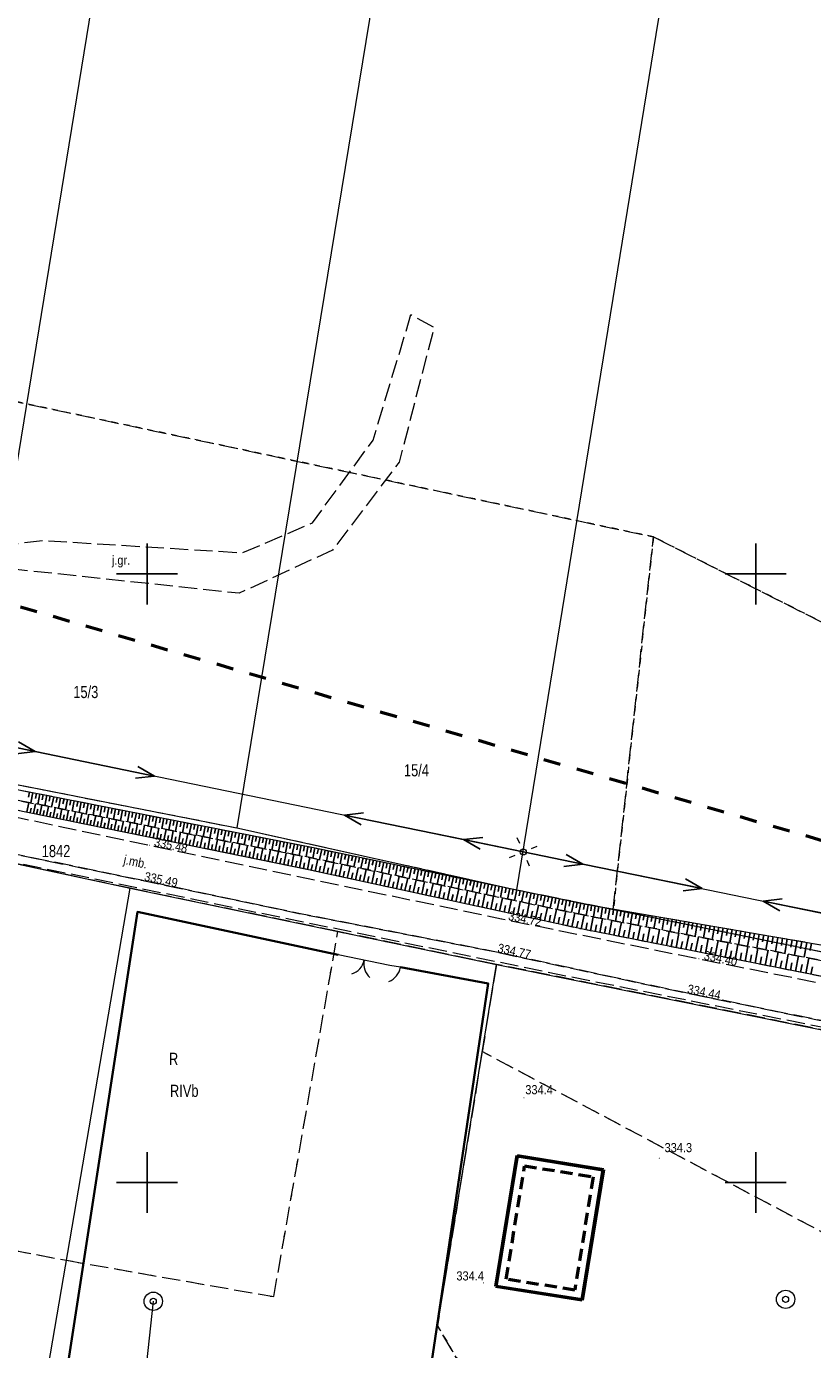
# Model space of a CAD drawing. Header units: metres. Extents: x 7523615 to 7533948, y 5492686 to 5502120.
# Tile 110 of 256: x 7529640 to 7529705, y 5498036 to 5498145. Entities that reach past the tile are written whole.
import ezdxf
from ezdxf.enums import TextEntityAlignment as Align

# ---------------------------------------------------------------- set-up
doc = ezdxf.new("R2010")
doc.units = ezdxf.units.M
for name, pattern in [('1.0_0.5', [1.5, 1, -0.5]), ('1.4_1.4', [2.8, 1.4, -1.4]), ('1.5_0.5', [2, 1.5, -0.5]), ('219-500', [0]), ('egkk-500', [2, 1.5, -0.5]), ('egug-500', [1, 0.5, -0.5]), ('otbb_500', [1.5, 1, -0.5]), ('otob_500', [0]), ('otof_500', [0]), ('suep_nn_500', [0])]:
    doc.linetypes.add(name, pattern=pattern)
doc.layers.get('0').update_dxf_attribs({"color": 2, "lineweight": 5})
doc.styles.get("Standard").update_dxf_attribs({"font": 'Working1250', "width": 0.75})
doc.linetypes.add('902-500', pattern='A,3.75,0,[1,ksztalty.shx,S=0.5,R=0,X=0,Y=0],3.75', length=7.5)

# ---------------------------------------------------------------- blocks, each defined once
blk = doc.blocks.new('203')
at = {"linetype": 'Continuous', "lineweight": 0}
h = blk.add_hatch(color=0, dxfattribs=at)
edge = h.paths.add_edge_path()
edge.add_arc((0, 0), 0.045, 0, 360)
blk = doc.blocks.new('US13')
at = {"color": 0, "linetype": 'Continuous', "lineweight": 13}
for radius in [0.75, 0.25]:
    blk.add_circle((0, 0), radius, dxfattribs=at)
blk = doc.blocks.new('PW01')
at = {"linetype": 'Continuous', "lineweight": 13}
h = blk.add_hatch(color=0, dxfattribs=at)
edge = h.paths.add_edge_path()
edge.add_arc((0, 0), 0.045, 0, 360)
blk = doc.blocks.new('SM01')
at = {"color": 0, "linetype": 'Continuous', "lineweight": 13}
for p, q in [((-0.53, 0.531), (-0.883, 0.884)), ((0.531, 0.531), (0.884, 0.884)), ((-0.53, -0.53), (-0.883, -0.883)), ((0.531, -0.53), (0.884, -0.883))]:
    blk.add_line(p, q, dxfattribs=at)
blk.add_circle((0, 0), 0.25, dxfattribs=at)
blk = doc.blocks.new('SUEP1')
at = {"color": 0, "linetype": 'Continuous'}
for p, q in [((0, 0), (5, 0)), ((5, 0), (3.5, 0.5)), ((5, 0), (3.5, -0.5)), ((5, 0), (15, 0)), ((15, 0), (13.5, 0.5)), ((15, 0), (13.5, -0.5))]:
    blk.add_line(p, q, dxfattribs=at)
blk = doc.blocks.new('OK04')
at = {"color": 0, "linetype": 'Continuous', "lineweight": 0}
blk.add_arc((1.5, 0.001), 1.5, 120, 180, dxfattribs=at)
blk = doc.blocks.new('OK02')
at = {"color": 0, "linetype": 'Continuous', "lineweight": 0}
for centre, start, end in [((-1.5, 0), 0, 60), ((1.5, 0), 120, 180)]:
    blk.add_arc(centre, 1.5, start, end, dxfattribs=at)
blk = doc.blocks.new('RAMKA500K')
at = {"color": 0}
for p, q in [((50, 97.5), (50, 102.5)), ((100, 97.5), (100, 102.5)), ((47.5, 100), (52.5, 100)), ((97.5, 100), (102.5, 100)), ((50, 47.5), (50, 52.5)), ((100, 47.5), (100, 52.5)), ((47.5, 50), (52.5, 50)), ((97.5, 50), (102.5, 50))]:
    blk.add_line(p, q, dxfattribs=at)

msp = doc.modelspace()

# ---------------------------------------------------------------- linework, layer by layer
at = {"layer": '000 Inne (niezydentyfikowane)', "color": 7, "linetype": 'CONTINUOUS', "lineweight": 25, "flags": 128}
for points in [[(7529640.34, 5498082.09), (7529640.26, 5498081.66)], [(7529640.63, 5498082.03), (7529640.46, 5498081.18)], [(7529640.91, 5498081.98), (7529640.83, 5498081.55)], [(7529641.19, 5498081.92), (7529641.03, 5498081.07)], [(7529640.13, 5498080.42), (7529640.29, 5498081.22)], [(7529640.66, 5498080.31), (7529640.83, 5498081.11)], [(7529641.2, 5498080.2), (7529641.37, 5498081.01)], [(7529641.48, 5498081.87), (7529641.39, 5498081.44)], [(7529641.76, 5498081.81), (7529641.59, 5498080.96)], [(7529641.74, 5498080.09), (7529641.91, 5498080.9)], [(7529642.04, 5498081.76), (7529641.96, 5498081.33)], [(7529642.33, 5498081.7), (7529642.16, 5498080.85)], [(7529642.61, 5498081.64), (7529642.53, 5498081.22)], [(7529642.89, 5498081.59), (7529642.73, 5498080.74)], [(7529643.18, 5498081.53), (7529643.09, 5498081.11)], [(7529643.46, 5498081.48), (7529643.29, 5498080.63)], [(7529643.74, 5498081.42), (7529643.66, 5498081)], [(7529644.02, 5498081.37), (7529643.86, 5498080.52)], [(7529644.31, 5498081.31), (7529644.22, 5498080.89)], [(7529644.59, 5498081.26), (7529644.42, 5498080.41)], [(7529644.87, 5498081.2), (7529644.79, 5498080.78)], [(7529645.16, 5498081.14), (7529644.99, 5498080.3)], [(7529645.44, 5498081.09), (7529645.36, 5498080.66)], [(7529645.72, 5498081.03), (7529645.56, 5498080.18)], [(7529646.01, 5498080.98), (7529645.92, 5498080.55)], [(7529646.29, 5498080.92), (7529646.12, 5498080.07)], [(7529646.57, 5498080.87), (7529646.49, 5498080.44)], [(7529646.85, 5498080.81), (7529646.69, 5498079.96)], [(7529640.4, 5498080.36), (7529640.48, 5498080.76)], [(7529640.93, 5498080.25), (7529641.02, 5498080.66)], [(7529641.47, 5498080.14), (7529641.56, 5498080.55)], [(7529642.02, 5498080.03), (7529642.1, 5498080.44)], [(7529642.29, 5498079.98), (7529642.46, 5498080.79)], [(7529642.56, 5498079.92), (7529642.65, 5498080.33)], [(7529642.84, 5498079.86), (7529643, 5498080.69)], [(7529643.11, 5498079.81), (7529643.19, 5498080.22)], [(7529643.39, 5498079.75), (7529643.55, 5498080.58)], [(7529643.66, 5498079.7), (7529643.75, 5498080.11)], [(7529643.94, 5498079.64), (7529644.11, 5498080.47)], [(7529644.22, 5498079.58), (7529644.3, 5498080)], [(7529644.49, 5498079.53), (7529644.66, 5498080.36)], [(7529644.77, 5498079.47), (7529644.86, 5498079.89)], [(7529645.05, 5498079.41), (7529645.22, 5498080.25)], [(7529645.33, 5498079.36), (7529645.42, 5498079.78)], [(7529645.61, 5498079.3), (7529645.78, 5498080.14)], [(7529646.18, 5498079.18), (7529646.35, 5498080.03)], [(7529646.74, 5498079.07), (7529646.92, 5498079.92)], [(7529647.14, 5498080.76), (7529647.05, 5498080.33)], [(7529647.42, 5498080.7), (7529647.25, 5498079.85)], [(7529647.31, 5498078.95), (7529647.49, 5498079.81)], [(7529647.7, 5498080.65), (7529647.62, 5498080.22)], [(7529647.99, 5498080.59), (7529647.82, 5498079.74)], [(7529648.27, 5498080.53), (7529648.19, 5498080.11)], [(7529648.55, 5498080.48), (7529648.39, 5498079.63)], [(7529648.83, 5498080.42), (7529648.75, 5498080)], [(7529649.12, 5498080.37), (7529648.95, 5498079.52)], [(7529649.4, 5498080.31), (7529649.32, 5498079.89)], [(7529649.68, 5498080.26), (7529649.52, 5498079.41)], [(7529649.96, 5498080.2), (7529649.88, 5498079.78)], [(7529650.25, 5498080.15), (7529650.08, 5498079.3)], [(7529650.53, 5498080.09), (7529650.45, 5498079.67)], [(7529650.81, 5498080.03), (7529650.65, 5498079.19)], [(7529651.1, 5498079.98), (7529651.01, 5498079.56)], [(7529651.38, 5498079.92), (7529651.21, 5498079.08)], [(7529651.66, 5498079.87), (7529651.58, 5498079.44)], [(7529651.94, 5498079.81), (7529651.78, 5498078.97)], [(7529652.23, 5498079.76), (7529652.14, 5498079.33)], [(7529645.89, 5498079.24), (7529645.98, 5498079.66)], [(7529646.46, 5498079.13), (7529646.55, 5498079.55)], [(7529647.03, 5498079.01), (7529647.11, 5498079.44)], [(7529647.6, 5498078.89), (7529647.69, 5498079.32)], [(7529647.88, 5498078.84), (7529648.06, 5498079.69)], [(7529648.17, 5498078.78), (7529648.26, 5498079.21)], [(7529648.46, 5498078.72), (7529648.64, 5498079.58)], [(7529648.75, 5498078.66), (7529648.84, 5498079.09)], [(7529649.04, 5498078.6), (7529649.21, 5498079.47)], [(7529649.33, 5498078.54), (7529649.42, 5498078.98)], [(7529649.62, 5498078.48), (7529649.8, 5498079.35)], [(7529649.91, 5498078.42), (7529650, 5498078.86)], [(7529650.2, 5498078.36), (7529650.38, 5498079.24)], [(7529650.5, 5498078.3), (7529650.59, 5498078.74)], [(7529650.79, 5498078.24), (7529650.97, 5498079.12)], [(7529651.38, 5498078.12), (7529651.56, 5498079.01)], [(7529651.97, 5498078), (7529652.15, 5498078.89)], [(7529652.51, 5498079.7), (7529652.34, 5498078.86)], [(7529652.57, 5498077.88), (7529652.75, 5498078.77)], [(7529652.79, 5498079.65), (7529652.71, 5498079.22)], [(7529653.07, 5498079.59), (7529652.91, 5498078.74)], [(7529653.17, 5498077.76), (7529653.35, 5498078.66)], [(7529653.35, 5498079.54), (7529653.27, 5498079.11)], [(7529653.64, 5498079.48), (7529653.47, 5498078.63)], [(7529653.92, 5498079.43), (7529653.84, 5498079)], [(7529654.2, 5498079.37), (7529654.04, 5498078.52)], [(7529654.48, 5498079.31), (7529654.4, 5498078.89)], [(7529654.77, 5498079.26), (7529654.6, 5498078.41)], [(7529655.05, 5498079.2), (7529654.96, 5498078.78)], [(7529655.33, 5498079.15), (7529655.16, 5498078.3)], [(7529655.61, 5498079.09), (7529655.53, 5498078.67)], [(7529655.89, 5498079.04), (7529655.73, 5498078.19)], [(7529656.18, 5498078.98), (7529656.09, 5498078.56)], [(7529656.46, 5498078.93), (7529656.29, 5498078.08)], [(7529656.74, 5498078.87), (7529656.66, 5498078.45)], [(7529657.02, 5498078.82), (7529656.86, 5498077.97)], [(7529657.3, 5498078.76), (7529657.22, 5498078.34)], [(7529657.59, 5498078.71), (7529657.42, 5498077.86)], [(7529657.87, 5498078.65), (7529657.79, 5498078.23)], [(7529651.08, 5498078.18), (7529651.17, 5498078.62)], [(7529651.68, 5498078.06), (7529651.77, 5498078.51)], [(7529652.27, 5498077.94), (7529652.36, 5498078.39)], [(7529652.87, 5498077.82), (7529652.96, 5498078.27)], [(7529653.47, 5498077.7), (7529653.56, 5498078.15)], [(7529653.77, 5498077.64), (7529653.95, 5498078.54)], [(7529654.07, 5498077.57), (7529654.16, 5498078.03)], [(7529654.37, 5498077.51), (7529654.56, 5498078.42)], [(7529654.68, 5498077.45), (7529654.77, 5498077.91)], [(7529654.98, 5498077.39), (7529655.17, 5498078.3)], [(7529655.29, 5498077.33), (7529655.38, 5498077.78)], [(7529655.59, 5498077.26), (7529655.78, 5498078.18)], [(7529655.9, 5498077.2), (7529655.99, 5498077.66)], [(7529656.21, 5498077.14), (7529656.39, 5498078.06)], [(7529656.82, 5498077.01), (7529657.01, 5498077.94)], [(7529657.44, 5498076.89), (7529657.63, 5498077.82)], [(7529658.15, 5498078.59), (7529657.98, 5498077.75)], [(7529658.07, 5498076.76), (7529658.26, 5498077.7)], [(7529658.43, 5498078.54), (7529658.35, 5498078.12)], [(7529658.71, 5498078.48), (7529658.55, 5498077.64)], [(7529658.69, 5498076.63), (7529658.89, 5498077.57)], [(7529659, 5498078.43), (7529658.91, 5498078.01)], [(7529659.28, 5498078.37), (7529659.11, 5498077.53)], [(7529659.56, 5498078.32), (7529659.48, 5498077.9)], [(7529659.84, 5498078.26), (7529659.68, 5498077.42)], [(7529660.12, 5498078.21), (7529660.04, 5498077.79)], [(7529660.41, 5498078.15), (7529660.24, 5498077.31)], [(7529660.69, 5498078.1), (7529660.6, 5498077.67)], [(7529660.97, 5498078.04), (7529660.8, 5498077.2)], [(7529661.25, 5498077.99), (7529661.17, 5498077.56)], [(7529661.53, 5498077.93), (7529661.37, 5498077.09)], [(7529661.81, 5498077.88), (7529661.73, 5498077.45)], [(7529662.1, 5498077.82), (7529661.93, 5498076.98)], [(7529662.38, 5498077.77), (7529662.29, 5498077.34)], [(7529662.66, 5498077.71), (7529662.49, 5498076.87)], [(7529662.94, 5498077.66), (7529662.86, 5498077.23)], [(7529663.22, 5498077.6), (7529663.06, 5498076.76)], [(7529656.52, 5498077.08), (7529656.61, 5498077.54)], [(7529657.13, 5498076.95), (7529657.23, 5498077.41)], [(7529657.76, 5498076.82), (7529657.85, 5498077.29)], [(7529658.38, 5498076.7), (7529658.48, 5498077.17)], [(7529659.01, 5498076.57), (7529659.1, 5498077.04)], [(7529659.32, 5498076.5), (7529659.52, 5498077.45)], [(7529659.64, 5498076.44), (7529659.74, 5498076.91)], [(7529659.96, 5498076.38), (7529660.15, 5498077.32)], [(7529660.27, 5498076.31), (7529660.37, 5498076.79)], [(7529660.59, 5498076.25), (7529660.79, 5498077.2)], [(7529660.91, 5498076.18), (7529661.01, 5498076.66)], [(7529661.23, 5498076.12), (7529661.43, 5498077.07)], [(7529661.55, 5498076.05), (7529661.65, 5498076.53)], [(7529661.87, 5498075.98), (7529662.07, 5498076.95)], [(7529662.52, 5498075.85), (7529662.72, 5498076.82)], [(7529663.17, 5498075.72), (7529663.37, 5498076.69)], [(7529663.5, 5498077.54), (7529663.42, 5498077.12)], [(7529663.78, 5498077.49), (7529663.61, 5498076.64)], [(7529663.82, 5498075.58), (7529664.03, 5498076.56)], [(7529664.07, 5498077.43), (7529663.98, 5498077.01)], [(7529664.35, 5498077.37), (7529664.17, 5498076.53)], [(7529664.63, 5498077.31), (7529664.54, 5498076.89)], [(7529664.91, 5498077.25), (7529664.73, 5498076.41)], [(7529665.19, 5498077.2), (7529665.1, 5498076.77)], [(7529665.47, 5498077.14), (7529665.3, 5498076.29)], [(7529665.76, 5498077.08), (7529665.67, 5498076.65)], [(7529666.04, 5498077.02), (7529665.86, 5498076.17)], [(7529666.32, 5498076.96), (7529666.23, 5498076.54)], [(7529666.61, 5498076.9), (7529666.43, 5498076.05)], [(7529666.89, 5498076.84), (7529666.8, 5498076.42)], [(7529667.17, 5498076.78), (7529666.99, 5498075.93)], [(7529667.45, 5498076.73), (7529667.37, 5498076.3)], [(7529667.74, 5498076.67), (7529667.56, 5498075.82)], [(7529668.02, 5498076.61), (7529667.93, 5498076.18)], [(7529668.31, 5498076.55), (7529668.13, 5498075.7)], [(7529668.59, 5498076.49), (7529668.5, 5498076.06)], [(7529662.2, 5498075.92), (7529662.3, 5498076.4)], [(7529662.84, 5498075.79), (7529662.94, 5498076.27)], [(7529663.49, 5498075.65), (7529663.6, 5498076.14)], [(7529664.15, 5498075.51), (7529664.25, 5498076)], [(7529664.47, 5498075.44), (7529664.69, 5498076.42)], [(7529664.8, 5498075.37), (7529664.91, 5498075.86)], [(7529665.13, 5498075.3), (7529665.34, 5498076.28)], [(7529665.46, 5498075.22), (7529665.57, 5498075.72)], [(7529665.79, 5498075.15), (7529666, 5498076.14)], [(7529666.12, 5498075.08), (7529666.23, 5498075.58)], [(7529666.45, 5498075.01), (7529666.67, 5498076)], [(7529666.78, 5498074.94), (7529666.89, 5498075.43)], [(7529667.12, 5498074.86), (7529667.33, 5498075.86)], [(7529667.79, 5498074.72), (7529668, 5498075.72)], [(7529668.46, 5498074.57), (7529668.68, 5498075.58)], [(7529668.87, 5498076.43), (7529668.7, 5498075.58)], [(7529669.16, 5498076.37), (7529669.07, 5498075.94)], [(7529669.14, 5498074.42), (7529669.36, 5498075.44)], [(7529669.44, 5498076.31), (7529669.26, 5498075.46)], [(7529669.73, 5498076.25), (7529669.64, 5498075.83)], [(7529670.01, 5498076.19), (7529669.83, 5498075.34)], [(7529670.3, 5498076.13), (7529670.21, 5498075.71)], [(7529670.58, 5498076.08), (7529670.4, 5498075.22)], [(7529670.87, 5498076.02), (7529670.78, 5498075.59)], [(7529671.15, 5498075.96), (7529670.97, 5498075.1)], [(7529671.44, 5498075.9), (7529671.35, 5498075.47)], [(7529671.72, 5498075.84), (7529671.54, 5498074.98)], [(7529672.01, 5498075.78), (7529671.92, 5498075.35)], [(7529672.3, 5498075.72), (7529672.12, 5498074.86)], [(7529672.58, 5498075.66), (7529672.49, 5498075.23)], [(7529672.87, 5498075.6), (7529672.69, 5498074.74)], [(7529673.15, 5498075.54), (7529673.07, 5498075.11)], [(7529673.44, 5498075.48), (7529673.26, 5498074.62)], [(7529673.73, 5498075.42), (7529673.64, 5498074.99)], [(7529667.45, 5498074.79), (7529667.56, 5498075.29)], [(7529668.12, 5498074.64), (7529668.23, 5498075.15)], [(7529668.8, 5498074.5), (7529668.91, 5498075)], [(7529669.47, 5498074.35), (7529669.59, 5498074.86)], [(7529669.81, 5498074.28), (7529670.04, 5498075.3)], [(7529670.16, 5498074.2), (7529670.27, 5498074.71)], [(7529670.5, 5498074.13), (7529670.72, 5498075.15)], [(7529670.84, 5498074.05), (7529670.95, 5498074.57)], [(7529671.18, 5498073.98), (7529671.41, 5498075.01)], [(7529671.53, 5498073.9), (7529671.64, 5498074.42)], [(7529671.87, 5498073.83), (7529672.1, 5498074.86)], [(7529672.57, 5498073.68), (7529672.79, 5498074.72)], [(7529673.26, 5498073.53), (7529673.49, 5498074.57)], [(7529674.02, 5498075.36), (7529673.84, 5498074.5)], [(7529673.96, 5498073.37), (7529674.19, 5498074.42)], [(7529674.3, 5498075.3), (7529674.21, 5498074.87)], [(7529674.59, 5498075.24), (7529674.41, 5498074.38)], [(7529674.88, 5498075.18), (7529674.79, 5498074.75)], [(7529675.17, 5498075.12), (7529674.99, 5498074.26)], [(7529675.45, 5498075.06), (7529675.36, 5498074.63)], [(7529675.74, 5498075), (7529675.56, 5498074.14)], [(7529676.03, 5498074.94), (7529675.94, 5498074.51)], [(7529676.32, 5498074.88), (7529676.14, 5498074.02)], [(7529676.61, 5498074.82), (7529676.52, 5498074.39)], [(7529676.89, 5498074.76), (7529676.71, 5498073.9)], [(7529677.18, 5498074.7), (7529677.09, 5498074.27)], [(7529677.47, 5498074.64), (7529677.29, 5498073.77)], [(7529677.76, 5498074.58), (7529677.67, 5498074.15)], [(7529678.05, 5498074.52), (7529677.87, 5498073.65)], [(7529678.34, 5498074.46), (7529678.25, 5498074.03)], [(7529678.63, 5498074.4), (7529678.45, 5498073.53)], [(7529678.92, 5498074.34), (7529678.83, 5498073.91)], [(7529672.22, 5498073.75), (7529672.33, 5498074.27)], [(7529672.91, 5498073.6), (7529673.03, 5498074.12)], [(7529673.61, 5498073.45), (7529673.73, 5498073.97)], [(7529674.32, 5498073.3), (7529674.43, 5498073.82)], [(7529674.67, 5498073.22), (7529674.9, 5498074.28)], [(7529675.02, 5498073.14), (7529675.14, 5498073.67)], [(7529675.37, 5498073.07), (7529675.61, 5498074.13)], [(7529675.73, 5498072.99), (7529675.85, 5498073.52)], [(7529676.09, 5498072.91), (7529676.32, 5498073.98)], [(7529676.44, 5498072.83), (7529676.56, 5498073.37)], [(7529676.8, 5498072.76), (7529677.03, 5498073.83)], [(7529677.16, 5498072.68), (7529677.27, 5498073.22)], [(7529677.52, 5498072.6), (7529677.75, 5498073.68)], [(7529678.24, 5498072.44), (7529678.47, 5498073.53)], [(7529678.96, 5498072.29), (7529679.2, 5498073.37)], [(7529679.21, 5498074.28), (7529679.03, 5498073.41)], [(7529679.5, 5498074.22), (7529679.41, 5498073.79)], [(7529679.79, 5498074.16), (7529679.61, 5498073.29)], [(7529679.69, 5498072.13), (7529679.93, 5498073.22)], [(7529680.08, 5498074.1), (7529679.99, 5498073.66)], [(7529680.37, 5498074.04), (7529680.19, 5498073.17)], [(7529680.66, 5498073.98), (7529680.57, 5498073.54)], [(7529680.95, 5498073.92), (7529680.77, 5498073.04)], [(7529681.25, 5498073.86), (7529681.15, 5498073.42)], [(7529681.54, 5498073.8), (7529681.35, 5498072.92)], [(7529681.83, 5498073.74), (7529681.74, 5498073.3)], [(7529682.12, 5498073.68), (7529681.94, 5498072.8)], [(7529682.41, 5498073.62), (7529682.32, 5498073.18)], [(7529682.7, 5498073.55), (7529682.52, 5498072.68)], [(7529683, 5498073.49), (7529682.9, 5498073.06)], [(7529683.29, 5498073.43), (7529683.11, 5498072.56)], [(7529683.58, 5498073.37), (7529683.49, 5498072.93)], [(7529683.87, 5498073.31), (7529683.69, 5498072.43)], [(7529684.17, 5498073.25), (7529684.08, 5498072.81)], [(7529677.88, 5498072.52), (7529678, 5498073.06)], [(7529678.6, 5498072.37), (7529678.72, 5498072.91)], [(7529679.33, 5498072.21), (7529679.45, 5498072.75)], [(7529680.06, 5498072.05), (7529680.18, 5498072.6)], [(7529680.42, 5498071.97), (7529680.66, 5498073.07)], [(7529680.79, 5498071.89), (7529680.91, 5498072.44)], [(7529681.16, 5498071.81), (7529681.4, 5498072.91)], [(7529681.53, 5498071.73), (7529681.65, 5498072.28)], [(7529681.9, 5498071.65), (7529682.14, 5498072.76)], [(7529682.27, 5498071.57), (7529682.39, 5498072.12)], [(7529682.64, 5498071.49), (7529682.89, 5498072.6)], [(7529683.39, 5498071.32), (7529683.63, 5498072.44)], [(7529684.14, 5498071.16), (7529684.39, 5498072.29)], [(7529684.46, 5498073.19), (7529684.28, 5498072.31)], [(7529684.75, 5498073.13), (7529684.66, 5498072.69)], [(7529685.05, 5498073.07), (7529684.86, 5498072.19)], [(7529684.9, 5498071), (7529685.14, 5498072.13)], [(7529685.34, 5498073.01), (7529685.25, 5498072.57)], [(7529685.63, 5498072.95), (7529685.45, 5498072.06)], [(7529685.93, 5498072.88), (7529685.84, 5498072.44)], [(7529686.22, 5498072.82), (7529686.07, 5498071.94)], [(7529686.52, 5498072.77), (7529686.44, 5498072.33)], [(7529686.81, 5498072.72), (7529686.66, 5498071.83)], [(7529687.11, 5498072.67), (7529687.04, 5498072.22)], [(7529687.41, 5498072.62), (7529687.26, 5498071.71)], [(7529687.72, 5498072.57), (7529687.64, 5498072.11)], [(7529688.02, 5498072.52), (7529687.86, 5498071.6)], [(7529688.32, 5498072.46), (7529688.25, 5498072)], [(7529688.63, 5498072.41), (7529688.47, 5498071.48)], [(7529688.94, 5498072.36), (7529688.86, 5498071.89)], [(7529689.25, 5498072.3), (7529689.09, 5498071.36)], [(7529689.57, 5498072.25), (7529689.49, 5498071.77)], [(7529689.88, 5498072.19), (7529689.72, 5498071.24)], [(7529690.2, 5498072.14), (7529690.12, 5498071.66)], [(7529683.02, 5498071.4), (7529683.14, 5498071.96)], [(7529683.77, 5498071.24), (7529683.89, 5498071.8)], [(7529684.52, 5498071.08), (7529684.64, 5498071.64)], [(7529685.27, 5498070.91), (7529685.4, 5498071.48)], [(7529685.65, 5498070.83), (7529685.9, 5498071.97)], [(7529686.04, 5498070.76), (7529686.15, 5498071.33)], [(7529686.42, 5498070.68), (7529686.65, 5498071.83)], [(7529686.8, 5498070.6), (7529686.92, 5498071.18)], [(7529687.19, 5498070.53), (7529687.42, 5498071.68)], [(7529687.57, 5498070.45), (7529687.69, 5498071.03)], [(7529687.96, 5498070.38), (7529688.19, 5498071.53)], [(7529688.73, 5498070.22), (7529688.96, 5498071.39)], [(7529689.51, 5498070.07), (7529689.74, 5498071.24)], [(7529690.29, 5498069.91), (7529690.53, 5498071.09)], [(7529690.52, 5498072.08), (7529690.35, 5498071.12)], [(7529690.84, 5498072.03), (7529690.76, 5498071.54)], [(7529691.16, 5498071.97), (7529690.99, 5498071)], [(7529691.49, 5498071.92), (7529691.4, 5498071.43)], [(7529691.81, 5498071.86), (7529691.64, 5498070.87)], [(7529692.14, 5498071.81), (7529692.06, 5498071.31)], [(7529692.47, 5498071.75), (7529692.3, 5498070.75)], [(7529692.81, 5498071.69), (7529692.72, 5498071.19)], [(7529693.14, 5498071.63), (7529692.97, 5498070.62)], [(7529693.48, 5498071.58), (7529693.39, 5498071.07)], [(7529693.82, 5498071.52), (7529693.64, 5498070.49)], [(7529694.16, 5498071.46), (7529694.07, 5498070.94)], [(7529694.5, 5498071.4), (7529694.32, 5498070.36)], [(7529694.84, 5498071.34), (7529694.76, 5498070.82)], [(7529695.19, 5498071.28), (7529695.01, 5498070.23)], [(7529695.54, 5498071.22), (7529695.45, 5498070.69)], [(7529695.89, 5498071.16), (7529695.71, 5498070.1)], [(7529696.25, 5498071.1), (7529696.15, 5498070.56)], [(7529696.6, 5498071.04), (7529696.42, 5498069.96)], [(7529688.35, 5498070.3), (7529688.46, 5498070.88)], [(7529689.12, 5498070.15), (7529689.24, 5498070.73)], [(7529689.9, 5498069.99), (7529690.02, 5498070.58)], [(7529690.69, 5498069.84), (7529690.8, 5498070.42)], [(7529691.08, 5498069.76), (7529691.31, 5498070.94)], [(7529691.47, 5498069.68), (7529691.59, 5498070.27)], [(7529691.87, 5498069.6), (7529692.1, 5498070.79)], [(7529692.26, 5498069.53), (7529692.38, 5498070.12)], [(7529692.66, 5498069.45), (7529692.89, 5498070.63)], [(7529693.06, 5498069.37), (7529693.17, 5498069.96)], [(7529693.45, 5498069.29), (7529693.69, 5498070.48)], [(7529694.25, 5498069.13), (7529694.49, 5498070.33)], [(7529695.05, 5498068.97), (7529695.29, 5498070.18)], [(7529695.86, 5498068.81), (7529696.1, 5498070.02)], [(7529696.96, 5498070.98), (7529696.87, 5498070.43)], [(7529697.32, 5498070.91), (7529697.13, 5498069.83)], [(7529697.68, 5498070.85), (7529697.59, 5498070.3)], [(7529698.05, 5498070.79), (7529697.86, 5498069.69)], [(7529698.41, 5498070.73), (7529698.32, 5498070.17)], [(7529698.78, 5498070.66), (7529698.59, 5498069.55)], [(7529699.15, 5498070.6), (7529699.06, 5498070.04)], [(7529699.53, 5498070.53), (7529699.33, 5498069.41)], [(7529699.9, 5498070.47), (7529699.8, 5498069.9)], [(7529700.28, 5498070.4), (7529700.08, 5498069.26)], [(7529700.66, 5498070.34), (7529700.56, 5498069.76)], [(7529701.04, 5498070.27), (7529700.84, 5498069.12)], [(7529701.43, 5498070.21), (7529701.33, 5498069.62)], [(7529701.81, 5498070.14), (7529701.61, 5498068.97)], [(7529702.2, 5498070.07), (7529702.1, 5498069.48)], [(7529702.59, 5498070.01), (7529702.39, 5498068.82)], [(7529702.99, 5498069.94), (7529702.89, 5498069.34)], [(7529693.85, 5498069.21), (7529693.97, 5498069.81)], [(7529694.65, 5498069.05), (7529694.77, 5498069.65)], [(7529695.46, 5498068.89), (7529695.58, 5498069.5)], [(7529696.26, 5498068.73), (7529696.38, 5498069.34)], [(7529696.67, 5498068.65), (7529696.91, 5498069.87)], [(7529697.07, 5498068.57), (7529697.19, 5498069.18)], [(7529697.48, 5498068.49), (7529697.72, 5498069.71)], [(7529697.89, 5498068.41), (7529698.01, 5498069.02)], [(7529698.3, 5498068.33), (7529698.54, 5498069.56)], [(7529698.71, 5498068.25), (7529698.83, 5498068.87)], [(7529699.12, 5498068.17), (7529699.36, 5498069.4)], [(7529699.94, 5498068.01), (7529700.18, 5498069.24)], [(7529700.76, 5498067.84), (7529701.01, 5498069.08)], [(7529701.59, 5498067.68), (7529701.84, 5498068.93)], [(7529703.39, 5498069.87), (7529703.18, 5498068.67)], [(7529703.78, 5498069.8), (7529703.68, 5498069.2)], [(7529704.19, 5498069.73), (7529703.98, 5498068.52)], [(7529704.59, 5498069.66), (7529704.48, 5498069.05)], [(7529699.53, 5498068.09), (7529699.65, 5498068.71)], [(7529700.35, 5498067.93), (7529700.47, 5498068.55)], [(7529701.18, 5498067.76), (7529701.3, 5498068.38)], [(7529702.01, 5498067.6), (7529702.13, 5498068.22)], [(7529702.43, 5498067.52), (7529702.67, 5498068.77)], [(7529702.85, 5498067.43), (7529702.97, 5498068.06)], [(7529703.26, 5498067.35), (7529703.51, 5498068.61)], [(7529703.68, 5498067.27), (7529703.81, 5498067.9)], [(7529704.1, 5498067.18), (7529704.35, 5498068.45)], [(7529704.53, 5498067.1), (7529704.65, 5498067.73)]]:
    msp.add_lwpolyline(points, dxfattribs=at)
at = {"layer": '217-kontur klasyfikacyjny', "color": 7, "linetype": 'egkk-500', "lineweight": 18, "flags": 128}
for points in [[(7529632.5, 5498115.59), (7529691.59, 5498103.05)], [(7529688.3, 5498072.44), (7529691.59, 5498103.05)], [(7529691.59, 5498103.05), (7529713.83, 5498091.78)], [(7529635.11, 5498083.52), (7529657.38, 5498079.14)], [(7529657.38, 5498079.14), (7529680.36, 5498074.05)], [(7529648.61, 5498074.17), (7529630.14, 5498078.15)], [(7529665.68, 5498070.62), (7529648.61, 5498074.17)], [(7529680.36, 5498074.05), (7529688.3, 5498072.44)], [(7529688.3, 5498072.44), (7529761.48, 5498057.61)], [(7529660.41, 5498040.62), (7529665.68, 5498070.62)], [(7529678.69, 5498067.92), (7529665.68, 5498070.62)], [(7529678.69, 5498067.92), (7529677.53, 5498060.75)], [(7529718.38, 5498059.95), (7529678.69, 5498067.92)], [(7529677.53, 5498060.75), (7529673.85, 5498038.24)], [(7529715.39, 5498040.63), (7529677.53, 5498060.75)], [(7529625.21, 5498047.04), (7529643.37, 5498043.61)], [(7529643.37, 5498043.61), (7529660.41, 5498040.62)], [(7529673.85, 5498038.24), (7529669.23, 5498009.82)], [(7529693.42, 5498005.22), (7529673.85, 5498038.24)]]:
    msp.add_lwpolyline(points, dxfattribs=at)
at = {"layer": '218-kontur użytku gruntowego', "color": 7, "linetype": 'egug-500', "lineweight": 18, "flags": 128}
for points in [[(7529691.59, 5498103.05), (7529632.5, 5498115.59)], [(7529691.59, 5498103.05), (7529688.3, 5498072.44)], [(7529713.83, 5498091.78), (7529691.59, 5498103.05)], [(7529635.11, 5498083.52), (7529657.38, 5498079.14)], [(7529657.38, 5498079.14), (7529680.36, 5498074.05)], [(7529648.61, 5498074.17), (7529630.14, 5498078.15)], [(7529665.68, 5498070.62), (7529648.61, 5498074.17)], [(7529680.36, 5498074.05), (7529688.3, 5498072.44)], [(7529688.3, 5498072.44), (7529761.48, 5498057.61)], [(7529660.41, 5498040.62), (7529665.68, 5498070.62)], [(7529665.68, 5498070.62), (7529678.69, 5498067.92)], [(7529678.69, 5498067.92), (7529677.53, 5498060.75)], [(7529718.38, 5498059.95), (7529678.69, 5498067.92)], [(7529677.53, 5498060.75), (7529673.85, 5498038.24)], [(7529715.39, 5498040.63), (7529677.53, 5498060.75)], [(7529625.21, 5498047.04), (7529643.37, 5498043.61)], [(7529643.37, 5498043.61), (7529660.41, 5498040.62)], [(7529673.85, 5498038.24), (7529669.23, 5498009.82)], [(7529673.85, 5498038.24), (7529693.42, 5498005.22)]]:
    msp.add_lwpolyline(points, dxfattribs=at)
at = {"layer": '219-działka ewidencyjna', "color": 3, "linetype": '219-500', "lineweight": 18, "flags": 128}
for points in [[(7529694.8, 5498449.58), (7529635.11, 5498083.52)], [(7529717, 5498442.78), (7529657.38, 5498079.14)], [(7529695.15, 5498165.03), (7529680.36, 5498074.05)], [(7529635.11, 5498083.52), (7529657.38, 5498079.14)], [(7529618.78, 5498080.6), (7529648.61, 5498074.17)], [(7529657.38, 5498079.14), (7529680.36, 5498074.05)], [(7529636.05, 5498000.87), (7529648.61, 5498074.17)], [(7529648.61, 5498074.17), (7529678.69, 5498067.92)], [(7529680.36, 5498074.05), (7529761.48, 5498057.61)], [(7529661.05, 5497959.58), (7529678.69, 5498067.92)], [(7529678.69, 5498067.92), (7529718.38, 5498059.95)]]:
    msp.add_lwpolyline(points, dxfattribs=at)
at = {"layer": 'brama', "color": 7, "linetype": 'otob_500', "lineweight": 18, "flags": 128}
msp.add_lwpolyline([(7529669.95, 5498067.83), (7529665.71, 5498068.7)], dxfattribs=at)
at = {"layer": 'budynek w budowie', "color": 0, "linetype": 'CONTINUOUS', "lineweight": 50}
for p, q in [((7529678.65, 5498041.44), (7529680.4, 5498052.21)), ((7529678.67, 5498041.45), (7529680.41, 5498052.19)), ((7529678.68, 5498041.46), (7529680.42, 5498052.18)), ((7529680.4, 5498052.21), (7529687.48, 5498051.07)), ((7529680.41, 5498052.19), (7529687.46, 5498051.06)), ((7529680.42, 5498052.18), (7529687.45, 5498051.05)), ((7529687.45, 5498051.05), (7529685.72, 5498040.35)), ((7529687.46, 5498051.06), (7529685.73, 5498040.34)), ((7529687.48, 5498051.07), (7529685.74, 5498040.32)), ((7529685.74, 5498040.32), (7529678.65, 5498041.44)), ((7529685.73, 5498040.34), (7529678.67, 5498041.45)), ((7529685.72, 5498040.35), (7529678.68, 5498041.46))]:
    msp.add_line(p, q, dxfattribs=at)
at = {"layer": 'budynek w budowie', "color": 0, "linetype": 'otbb_500', "lineweight": 50}
for p, q in [((7529679.5, 5498042.05), (7529681.01, 5498051.37)), ((7529681.01, 5498051.37), (7529686.64, 5498050.46)), ((7529686.64, 5498050.46), (7529685.13, 5498041.16)), ((7529685.13, 5498041.16), (7529679.5, 5498042.05))]:
    msp.add_line(p, q, dxfattribs=at)
at = {"layer": 'furtka', "color": 7, "linetype": 'otof_500', "lineweight": 18, "flags": 128}
msp.add_lwpolyline([(7529670.82, 5498067.68), (7529669.95, 5498067.83)], dxfattribs=at)
at = {"layer": 'jezdnia', "color": 7, "linetype": '1.5_0.5', "lineweight": 18, "flags": 128}
for points in [[(7529785.93, 5498055.25), (7529788.19, 5498053.07), (7529784.18, 5498046.62), (7529782.41, 5498044.07), (7529778.45, 5498044.14), (7529779.89, 5498045.98), (7529778.9, 5498047.17), (7529777.4, 5498048.31), (7529776.76, 5498048.72), (7529751.34, 5498053.96), (7529724.5, 5498059.44), (7529704.79, 5498063.42), (7529694.01, 5498065.63), (7529678.42, 5498068.99), (7529662.47, 5498072.11), (7529649.53, 5498074.84), (7529638.26, 5498077.16), (7529629.79, 5498079), (7529614.86, 5498082.17), (7529602.97, 5498084.69), (7529585.62, 5498088.33), (7529565.36, 5498092.48), (7529541.14, 5498097.58), (7529516.37, 5498102.83), (7529488.83, 5498108.68), (7529477.7, 5498111.24), (7529460.7, 5498114.72), (7529450.92, 5498116.83), (7529437.26, 5498119.72), (7529432.83, 5498120.56), (7529431.2, 5498120.88), (7529408.14, 5498125.59), (7529402.5, 5498126.77), (7529396.95, 5498128), (7529379.42, 5498131.51), (7529367.63, 5498133.99), (7529361.17, 5498135.3), (7529360.24, 5498135.44), (7529349.14, 5498137.74), (7529345.54, 5498138.49), (7529341.69, 5498139.21), (7529330.62, 5498141.46), (7529317.69, 5498143.99), (7529309.41, 5498145.63), (7529299.42, 5498147.59), (7529284.3, 5498151), (7529270.76, 5498154.05), (7529259.16, 5498156.59), (7529254.28, 5498157.61), (7529244.95, 5498159.31), (7529237.55, 5498160.48), (7529212.53, 5498163.8), (7529199.9, 5498165.44), (7529181.18, 5498167.93), (7529173.38, 5498168.98), (7529169.82, 5498169.37), (7529170.24, 5498172.26), (7529173.9, 5498171.84), (7529175.63, 5498171.6), (7529180.6, 5498170.97), (7529181.38, 5498170.86), (7529195.19, 5498168.92), (7529198.55, 5498168.53), (7529212.85, 5498166.75), (7529238.1, 5498163.35), (7529245.64, 5498162.21), (7529254.52, 5498160.63), (7529259.9, 5498159.49), (7529271.2, 5498156.77), (7529274.65, 5498155.99), (7529281.24, 5498154.48), (7529284.2, 5498153.83), (7529288.55, 5498152.9), (7529299.94, 5498150.46), (7529309.81, 5498148.54), (7529318.07, 5498146.89), (7529330.27, 5498144.53), (7529342.75, 5498142.03), (7529346.11, 5498141.34), (7529370.61, 5498136.35), (7529375.61, 5498135.32), (7529396.72, 5498131.05), (7529402.52, 5498129.86), (7529431.72, 5498123.7), (7529433.67, 5498123.37), (7529438.96, 5498122.4), (7529441.55, 5498121.71), (7529452.14, 5498119.48), (7529461.2, 5498117.64), (7529477.86, 5498114.14), (7529489.67, 5498111.54), (7529517, 5498105.72), (7529541.56, 5498100.49), (7529565.95, 5498095.38), (7529586.13, 5498091.19), (7529602.72, 5498087.74), (7529615.55, 5498085.04), (7529630.32, 5498081.91), (7529650.19, 5498077.71), (7529663.1, 5498075), (7529679.11, 5498071.67), (7529695.33, 5498068.38), (7529705.49, 5498066.35), (7529725.14, 5498062.37), (7529752.25, 5498056.83), (7529778.27, 5498051.95), (7529780.14, 5498051.92), (7529782.01, 5498052.16), (7529783.73, 5498053.07), (7529784.73, 5498053.81)], [(7529367.63, 5498133.99), (7529379.42, 5498131.51), (7529396.95, 5498128), (7529402.5, 5498126.77), (7529408.14, 5498125.59), (7529431.2, 5498120.88), (7529432.83, 5498120.56), (7529437.26, 5498119.72), (7529450.92, 5498116.83), (7529460.7, 5498114.72), (7529477.7, 5498111.24), (7529488.83, 5498108.68), (7529516.37, 5498102.83), (7529541.14, 5498097.58), (7529565.36, 5498092.48), (7529585.62, 5498088.33), (7529602.97, 5498084.69), (7529614.86, 5498082.17), (7529629.79, 5498079), (7529638.26, 5498077.16), (7529649.53, 5498074.84), (7529662.47, 5498072.11), (7529678.42, 5498068.99), (7529694.01, 5498065.63), (7529704.79, 5498063.42), (7529724.5, 5498059.44), (7529751.34, 5498053.96), (7529776.76, 5498048.72), (7529777.4, 5498048.31), (7529778.9, 5498047.17), (7529779.89, 5498045.98), (7529777.17, 5498040.24), (7529776.46, 5498040.46), (7529778.59, 5498045.2), (7529777.83, 5498047), (7529776.42, 5498047.82), (7529774.6, 5498048.49), (7529754.6, 5498052.7), (7529731.36, 5498057.41), (7529708.33, 5498062.17), (7529684.89, 5498066.86), (7529662.31, 5498071.5), (7529638.11, 5498076.49), (7529633.05, 5498076.99), (7529632.08, 5498076.55), (7529628.34, 5498077.47), (7529628.25, 5498078.38), (7529613.75, 5498081.73), (7529589.06, 5498086.82), (7529564.85, 5498091.97), (7529541.07, 5498096.93), (7529539.82, 5498096.6), (7529538.48, 5498094.97), (7529537.08, 5498089.73), (7529534.74, 5498089.99), (7529535.91, 5498096.73), (7529535.05, 5498098.01), (7529516.21, 5498102.19), (7529488.67, 5498108.19), (7529487.43, 5498107.8), (7529486.83, 5498106.01), (7529482.86, 5498106.93), (7529482.85, 5498108.21), (7529482.52, 5498109.49), (7529460.53, 5498114.19), (7529437.97, 5498118.71), (7529436.53, 5498117.85), (7529433.67, 5498118.49), (7529432.27, 5498119.85), (7529407.99, 5498125.02), (7529402.01, 5498125.96), (7529400.38, 5498123.23), (7529397.72, 5498111.27), (7529390.3, 5498113.08), (7529394.56, 5498122.01), (7529396.91, 5498125.21), (7529396.94, 5498127.14), (7529385.23, 5498129.84), (7529367.47, 5498133.4)], [(7529625.94, 5498083.45), (7529626.24, 5498084.36), (7529626.55, 5498085.45), (7529628.29, 5498097.51), (7529631.12, 5498101.45), (7529641.4, 5498102.76), (7529657.84, 5498101.74), (7529663.58, 5498104.2), (7529668.57, 5498110.99), (7529671.68, 5498121.31), (7529673.57, 5498120.26), (7529670.71, 5498109.18), (7529665.23, 5498101.96), (7529657.56, 5498098.41), (7529638.75, 5498100.42), (7529632.99, 5498099.58), (7529630.47, 5498096.03), (7529629.65, 5498084.22), (7529629.37, 5498083.25), (7529629.42, 5498082.52)]]:
    msp.add_lwpolyline(points, close=True, dxfattribs=at)
at = {"layer": 'ogrodzenie trwałe', "color": 7, "linetype": '902-500', "lineweight": 35, "flags": 128}
for points in [[(7529665.71, 5498068.7), (7529649.21, 5498072.23), (7529640.23, 5498013.83)], [(7529641.33, 5498013.58), (7529669.52, 5498009.61), (7529672.22, 5498027.47), (7529678.02, 5498066.34), (7529670.82, 5498067.68)]]:
    msp.add_lwpolyline(points, dxfattribs=at)
at = {"layer": 'przewód elektroenergetyczny niskiego napięcia', "color": 1, "linetype": 'suep_nn_500', "lineweight": 18, "flags": 128}
for points in [[(7529635.92, 5498086.42), (7529680.9, 5498077.16)], [(7529680.9, 5498077.16), (7529715.29, 5498070.11)]]:
    msp.add_lwpolyline(points, dxfattribs=at)
at = {"layer": 'przewód wodociągowy', "color": 7, "linetype": 'CONTINUOUS', "lineweight": 18, "flags": 128}
msp.add_lwpolyline([(7529650.51, 5498040.24), (7529648.97, 5498026.06), (7529656.44, 5498024.75)], dxfattribs=at)
at = {"layer": 'rów przydrożny (poligon)', "color": 7, "linetype": 'CONTINUOUS', "lineweight": 18, "flags": 128}
msp.add_lwpolyline([(7529741.02, 5498061.95), (7529740.6, 5498060.06), (7529732.4, 5498061.5), (7529709.34, 5498066.15), (7529685.66, 5498070.83), (7529663.27, 5498075.7), (7529638.98, 5498080.65), (7529629.42, 5498082.52), (7529629.37, 5498083.25), (7529629.65, 5498084.22), (7529639.32, 5498082.29), (7529663.68, 5498077.51), (7529686.19, 5498072.83), (7529710.12, 5498068.71), (7529732.68, 5498063.3)], close=True, dxfattribs=at)
at = {"layer": 'skarpa nieumocniona', "color": 7, "linetype": '1.0_0.5', "lineweight": 18, "flags": 128}
for points in [[(7529741.02, 5498061.95), (7529740.73, 5498060.86), (7529732.46, 5498062.53), (7529709.62, 5498067.44), (7529685.85, 5498071.98), (7529663.39, 5498076.69), (7529639.1, 5498081.45), (7529629.37, 5498083.25), (7529629.65, 5498084.22), (7529639.32, 5498082.29), (7529663.68, 5498077.51), (7529686.19, 5498072.83), (7529710.12, 5498068.71), (7529732.68, 5498063.3)], [(7529741.02, 5498061.95), (7529740.73, 5498060.86), (7529732.46, 5498062.53), (7529709.62, 5498067.44), (7529685.85, 5498071.98), (7529663.39, 5498076.69), (7529639.1, 5498081.45), (7529629.37, 5498083.25), (7529629.65, 5498084.22), (7529639.32, 5498082.29), (7529663.68, 5498077.51), (7529686.19, 5498072.83), (7529710.12, 5498068.71), (7529732.68, 5498063.3)], [(7529629.37, 5498083.25), (7529639.1, 5498081.45), (7529663.39, 5498076.69), (7529685.85, 5498071.98), (7529709.62, 5498067.44), (7529732.46, 5498062.53), (7529740.73, 5498060.86), (7529740.6, 5498060.06), (7529732.4, 5498061.5), (7529709.34, 5498066.15), (7529685.66, 5498070.83), (7529663.27, 5498075.7), (7529638.98, 5498080.65), (7529629.42, 5498082.52)], [(7529629.37, 5498083.25), (7529639.1, 5498081.45), (7529663.39, 5498076.69), (7529685.85, 5498071.98), (7529709.62, 5498067.44), (7529732.46, 5498062.53), (7529740.73, 5498060.86), (7529740.6, 5498060.06), (7529732.4, 5498061.5), (7529709.34, 5498066.15), (7529685.66, 5498070.83), (7529663.27, 5498075.7), (7529638.98, 5498080.65), (7529629.42, 5498082.52)]]:
    msp.add_lwpolyline(points, close=True, dxfattribs=at)
at = {"layer": 'Zakres', "color": 5, "linetype": '1.4_1.4', "lineweight": 50, "flags": 128}
msp.add_lwpolyline([(7531743.27, 5499246.67), (7531674.19, 5499075.04), (7531617.16, 5499130.01), (7531497.22, 5499019.6), (7531360.69, 5498909.88), (7531137.38, 5498723.26), (7530837.96, 5498471.05), (7530827.29, 5498468.56), (7530555.83, 5498209.93), (7530490.21, 5498246.48), (7530415.42, 5498175.93), (7530370.97, 5498140.65), (7530313.12, 5498105.37), (7530175.54, 5498113.13), (7530201.64, 5498273.29), (7530135.32, 5498299.4), (7530095.81, 5498250.01), (7529934.94, 5498278.94), (7529886.55, 5498254.6), (7529886.96, 5498227.43), (7529861.56, 5498166.05), (7529795.24, 5498157.58), (7529752.2, 5498064.45), (7529512.79, 5498134.24), (7529497.7, 5498245.62), (7529418.48, 5498260.59), (7529163.77, 5498290.23), (7529123.55, 5498137.12), (7529361.33, 5498088.44), (7529468.57, 5498017.18), (7529499.62, 5497998.73), (7529568.05, 5497998.13), (7529612.5, 5497967.79), (7529759.26, 5497962.85), (7529731.04, 5497742.01), (7529837.62, 5497773.43), (7529926.26, 5498000.98), (7530249.5, 5497965.97), (7530399.55, 5498036.46), (7530504.33, 5498041.17), (7530550.19, 5498000.25), (7530485.28, 5497939.57), (7530567.12, 5497896.53), (7530578.58, 5497865.95), (7530414.96, 5497723.67), (7530456.35, 5497670.63), (7530620.04, 5497828.68), (7530672.25, 5497834.44), (7530708.23, 5497874.66), (7530802.89, 5497949.74), (7531291.02, 5497844.85), (7531633.86, 5497783.35), (7531723.76, 5497752.95), (7531716.74, 5497689.82), (7531638.86, 5497701.8), (7531607.99, 5497651.88), (7531593.17, 5497646.23), (7531554.37, 5497551.69), (7531542.2, 5497533.11), (7531433.37, 5497444.09), (7531365.28, 5497382.71), (7531307.01, 5497340.61), (7531265.62, 5497313.74), (7531154.14, 5497225.54), (7531069.47, 5497140.17), (7531095.58, 5497066.79), (7531227.52, 5497061.86), (7531269.85, 5497013.88), (7531267.74, 5496900.28), (7531245.86, 5496824.79), (7531285.37, 5496797.98), (7531257.86, 5496726.01), (7531235.28, 5496726.72), (7531225.4, 5496699.91), (7531197.11, 5496699.88), (7531185.19, 5496624.41), (7531253.8, 5496571.67), (7531243.22, 5496477.48), (7531256.45, 5496456.49), (7531351.7, 5496436.03), (7531399.67, 5496549.62), (7531437.77, 5496640.64), (7531396.85, 5496663.92), (7531455.59, 5496799.21), (7531464.06, 5496818.26), (7531468.64, 5496848.96), (7531480.28, 5496877.18), (7531555.07, 5497002.95), (7531557.66, 5497022.17), (7531504.63, 5497031.87), (7531386.27, 5497072.44), (7531447.65, 5497179.68), (7531472.88, 5497186.56), (7531542.73, 5497165.75), (7531534.96, 5497117.77), (7531587.88, 5497105.78), (7531625.63, 5497206.32), (7531717.2, 5497165.38), (7531739.28, 5497219.08), (7531634.8, 5497264.88), (7531650.32, 5497306.51), (7531689.66, 5497342.67), (7531724.67, 5497377.51), (7531750.16, 5497383.41), (7531790.73, 5497415.16), (7531807.49, 5497435.8), (7531857.05, 5497525.94), (7531880.16, 5497531.76), (7531912.79, 5497579.21), (7531951.42, 5497582.56), (7531983.17, 5497634.77), (7532010.16, 5497686.45), (7532022.45, 5497715.67), (7532045.96, 5497826.68), (7532028.32, 5497890.18), (7532058.84, 5497978.73), (7532130.81, 5498096.73), (7532169.26, 5498228.67), (7532173.67, 5498272.59), (7532173.45, 5498329.02), (7532174.2, 5498362.37), (7532178.84, 5498457.8), (7532136.75, 5498585.56), (7532124.81, 5498799.34), (7532152.62, 5498813.57), (7532125.69, 5499032.47), (7532124.99, 5499095.27), (7532200.95, 5499066.75), (7532264.33, 5499123.02), (7532116.22, 5499183.81), (7531993.34, 5499227.79), (7531913.61, 5499254.72), (7531816.6, 5499290.94), (7531739.75, 5499297.76), (7531571.83, 5499328.1), (7531549.25, 5499297.76), (7531536.55, 5499281.53), (7531425.08, 5499226.5), (7531439.19, 5499201.8), (7531552.78, 5499254.72), (7531607.81, 5499273.77), (7531677.13, 5499271.21)], close=True, dxfattribs=at)

# ---------------------------------------------------------------- block references
at = {"layer": '203-punkt graniczny', "color": 3, "linetype": 'CONTINUOUS', "lineweight": 18}
for p in [(7529657.38, 5498079.14), (7529648.61, 5498074.17), (7529680.36, 5498074.05), (7529678.69, 5498067.92)]:
    msp.add_blockref('203', p, dxfattribs=at)
at = {"layer": 'brama', "color": 7, "linetype": 'CONTINUOUS', "lineweight": 18, "rotation": 168.404}
msp.add_blockref('OK02', (7529667.83, 5498068.26), dxfattribs=at)
at = {"layer": 'furtka', "color": 7, "linetype": 'CONTINUOUS', "lineweight": 18, "rotation": 170.218}
msp.add_blockref('OK04', (7529670.82, 5498067.68), dxfattribs=at)
at = {"layer": 'latarnia', "color": 7, "linetype": 'CONTINUOUS', "lineweight": 18, "rotation": -22.109}
msp.add_blockref('SM01', (7529680.9, 5498077.16), dxfattribs=at)
at = {"layer": 'pikieta naturalna', "color": 7, "linetype": 'CONTINUOUS', "lineweight": 13}
for p in [(7529680.96, 5498056.95), (7529692.08, 5498052), (7529677.63, 5498041.75)]:
    msp.add_blockref('PW01', p, dxfattribs=at)
at = {"layer": 'pikieta sztuczna', "color": 7, "linetype": 'CONTINUOUS', "lineweight": 13}
for p in [(7529650.19, 5498077.71), (7529649.53, 5498074.84), (7529679.11, 5498071.67), (7529678.42, 5498068.99), (7529695.33, 5498068.38), (7529694.01, 5498065.63)]:
    msp.add_blockref('PW01', p, dxfattribs=at)
at = {"layer": 'przewód elektroenergetyczny niskiego napięcia', "color": 1, "linetype": 'CONTINUOUS', "lineweight": 18}
for p, rotation in [((7529635.92, 5498086.42), 348.367), ((7529680.9, 5498077.16), 168.367), ((7529680.9, 5498077.16), 348.415), ((7529715.29, 5498070.11), 168.415)]:
    msp.add_blockref('SUEP1', p, dxfattribs=dict(at, rotation=rotation))
at = {"layer": 'studnia zwykła', "color": 7, "linetype": 'CONTINUOUS', "lineweight": 18}
for p in [(7529650.51, 5498040.24), (7529702.45, 5498040.4)]:
    msp.add_blockref('US13', p, dxfattribs=at)
at = {"layer": 'Wstawianie ramki sekcyjnej z opisem', "color": 7, "linetype": 'CONTINUOUS', "lineweight": 13}
msp.add_blockref('RAMKA500K', (7529600, 5498000), dxfattribs=at)

# ---------------------------------------------------------------- texts
at = {"layer": '209-oznaczenie konturu klasyfikacyjnego', "color": 7, "linetype": 'CONTINUOUS', "lineweight": 18, "width": 0.79}
msp.add_text('RIVb', height=1, dxfattribs=at).set_placement((7529651.88, 5498057.03))
at = {"layer": '210-oznaczenie konturu użytku gruntowego', "color": 7, "linetype": 'CONTINUOUS', "lineweight": 18, "width": 0.79}
msp.add_text('R', height=1, dxfattribs=at).set_placement((7529651.8, 5498059.66))
at = {"layer": '211-numer działki ewidencyjnej', "color": 3, "linetype": 'CONTINUOUS', "lineweight": 18, "width": 0.79}
for s, p in [('15/3', (7529643.94, 5498090.8)), ('15/4', (7529671.1, 5498084.37)), ('1842', (7529641.35, 5498077.73))]:
    msp.add_text(s, height=1, dxfattribs=at).set_placement(p, align=Align.TOP_LEFT)
at = {"layer": 'jezdnia-Atr17', "color": 7, "width": 0.9}
msp.add_text('j.gr.', height=0.75, dxfattribs=at).set_placement((7529647.11, 5498100.76))
msp.add_text('j.mb.', height=0.75, rotation=-11.782, dxfattribs=at).set_placement((7529648.02, 5498076.18))
at = {"layer": 'pikieta naturalna-Atr2', "color": 7, "width": 0.9}
for s, p in [('334.4', (7529681.07, 5498057.25)), ('334.3', (7529692.51, 5498052.49)), ('334.4', (7529675.41, 5498041.95))]:
    msp.add_text(s, height=0.75, dxfattribs=at).set_placement(p)
at = {"layer": 'pikieta sztuczna-Atr2', "color": 7, "width": 0.9}
for s, rotation, p in [('335.48', 348.145, (7529650.53, 5498077.64)), ('335.49', 348.087, (7529649.72, 5498074.8)), ('334.72', 348.534, (7529679.62, 5498071.57)), ('334.77', 347.837, (7529678.74, 5498068.92)), ('334.40', 348.7, (7529695.69, 5498068.31)), ('334.44', 348.414, (7529694.33, 5498065.56))]:
    msp.add_text(s, height=0.75, rotation=rotation, dxfattribs=at).set_placement(p)

doc.saveas('drawing.dxf')
